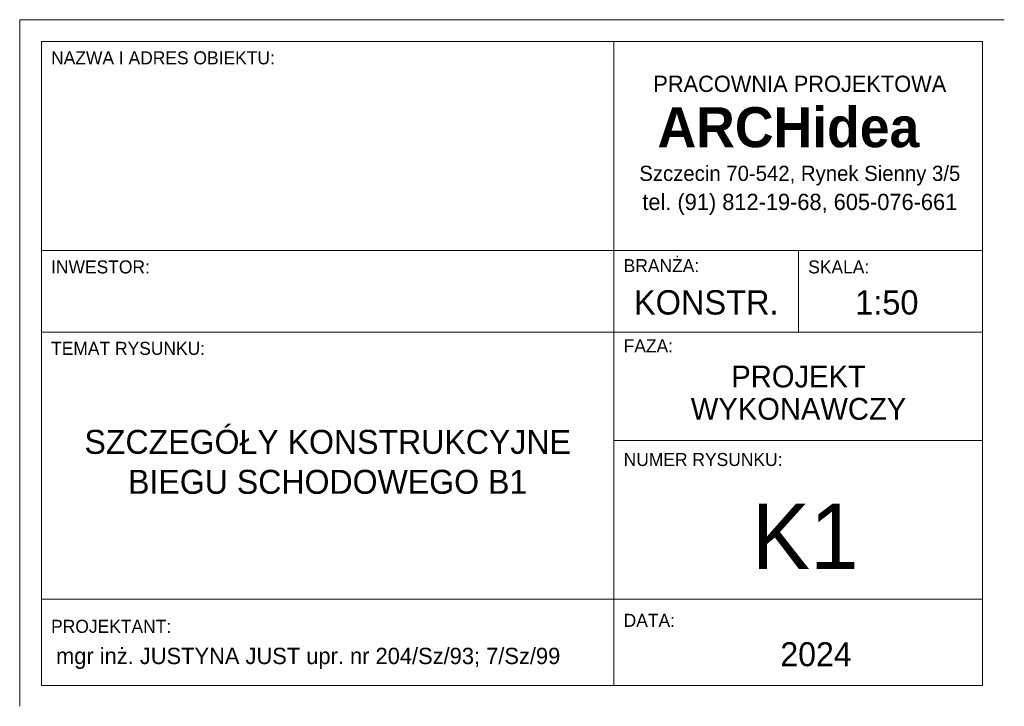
# Model space of a CAD drawing. Header units: centimetres. Extents: x -18863 to 41892, y -11949 to 36189.
# Tile 17 of 19: x 4536 to 9053, y 19239 to 22389. Entities that reach past the tile are written whole.
import ezdxf

# ---------------------------------------------------------------- set-up
doc = ezdxf.new("R2010")
doc.units = ezdxf.units.CM
doc.header["$MEASUREMENT"] = 0
doc.layers.add('07', color=7, linetype='Continuous', lineweight=13)
doc.layers.add('___ARKUSZE', color=7, linetype='Continuous')
doc.styles.add('GENERATED_STYLE_1', font='GOTHIC.TTF')
doc.styles.add('GENERATED_STYLE_2', font='arial.ttf')

msp = doc.modelspace()

# ---------------------------------------------------------------- linework, layer by layer
at = {"layer": '07', "color": 7, "linetype": 'Continuous', "lineweight": 13, "flags": 128}
for points in [[(9052.791, 22388.981), (4536.076, 22388.981), (4536.076, 19238.981)], [(4635.729, 21330.127), (8953.138, 21330.127)], [(8108.81, 20955.57), (8108.81, 21330.127)], [(4635.729, 20955.57), (8953.138, 20955.57)], [(7262.162, 20457.979), (8953.138, 20457.979)], [(4635.729, 19730.243), (8953.138, 19730.243)]]:
    msp.add_lwpolyline(points, dxfattribs=at)
for points in [[(4635.729, 19334.308), (8953.138, 19334.308), (8953.138, 22289.328), (4635.729, 22289.328)], [(7262.162, 19334.308), (4635.729, 19334.308), (4635.729, 22289.328), (7262.162, 22289.328)], [(8953.138, 19334.308), (7262.162, 19334.308), (7262.162, 22289.328), (8953.138, 22289.328)]]:
    msp.add_lwpolyline(points, close=True, dxfattribs=at)

# ---------------------------------------------------------------- texts
at = {"layer": '07', "color": 7, "linetype": 'Continuous', "lineweight": 13}
for s, insert, char_height, attachment_point, style in [('\\A1;{\\pql;\\fCentury Gothic|b0|i0|c238|p34;  NAZWA I ADRES OBIEKTU:}', (4635.729, 22183.251), 59.79173, 7, 'GENERATED_STYLE_2'), ('\\A1;{\\pql;\\fCentury Gothic|b1|i0|c238|p34;ARCHidea}', (7461.96, 21801.358), 183.68018, 7, 'GENERATED_STYLE_1'), ('\\A1;{\\pql;\\fCentury Gothic|b0|i0|c238|p34;  \\fCentury Gothic|b0|i0|c238|p34;INWESTOR\\fCentury Gothic|b0|i0|c238|p34;:}', (4635.729, 21224.05), 59.791726, 7, 'GENERATED_STYLE_2'), ('\\A1;{\\pql;\\fCentury Gothic|b0|i0|c238|p34;  \\fCentury Gothic|b0|i0|c238|p34;BRANŻA\\fCentury Gothic|b0|i0|c238|p34;:}', (7262.162, 21230.699), 59.791726, 7, 'GENERATED_STYLE_2'), ('\\A1;{\\pql;\\fCentury Gothic|b0|i0|c238|p34;  \\fCentury Gothic|b0|i0|c238|p34;SKALA\\fCentury Gothic|b0|i0|c238|p34;:}', (8108.81, 21224.05), 59.791726, 7, 'GENERATED_STYLE_2'), ('\\pxqc;\\A1;\\fCentury Gothic|b0|i0|c238|p34;\\P\\H2.8x;KONSTR.', (7685.486, 21034.739), 39.86115, 8, 'GENERATED_STYLE_2'), ('\\pxqc;\\A1;\\fCentury Gothic|b0|i0|c238|p34;\\P\\H2.8x;1:50', (8513.999, 21034.739), 39.86115, 8, 'GENERATED_STYLE_2'), ('\\A1;{\\pql;\\fCentury Gothic|b0|i0|c238|p34;  \\fCentury Gothic|b0|i0|c238|p34;FAZA\\fCentury Gothic|b0|i0|c238|p34;:}', (7262.162, 20862.63), 59.791726, 7, 'GENERATED_STYLE_2'), ('\\A1;{\\pql;\\fCentury Gothic|b0|i0|c238|p34;  TEMAT RYSUNKU:}', (4635.729, 20850.507), 59.79173, 7, 'GENERATED_STYLE_2'), ('{\\A1;\\fCentury Gothic|b0|i0|c238|p34;SZCZEGÓŁY KONSTRUKCYJNE\\PBIEGU SCHODOWEGO B1}', (5948.946, 20359.748), 110, 5, 'GENERATED_STYLE_2'), ('\\A1;{\\pql;\\fCentury Gothic|b0|i0|c238|p34;  \\fCentury Gothic|b0|i0|c238|p34;NUMER RYSUNKU\\fCentury Gothic|b0|i0|c238|p34;:}', (7262.162, 20340.472), 59.791726, 7, 'GENERATED_STYLE_2'), ('\\pxqc;\\A1;\\fCentury Gothic|b0|i0|c238|p34;K1', (8139.259, 19868.77), 300, 8, 'GENERATED_STYLE_2'), ('\\A1;{\\pql;\\fCentury Gothic|b0|i0|c238|p34;  \\fCentury Gothic|b0|i0|c238|p34;DATA\\fCentury Gothic|b0|i0|c238|p34;:}', (7262.162, 19603.456), 59.791726, 7, 'GENERATED_STYLE_2'), ('\\A1;{\\pql;\\fCentury Gothic|b0|i0|c238|p34;  PROJEKTANT:}', (4635.729, 19575.177), 59.79173, 7, 'GENERATED_STYLE_2'), ('\\pxqc;\\A1;\\fCentury Gothic|b0|i0|c238|p34; 2024', (8168.667, 19421.337), 110, 8, 'GENERATED_STYLE_2')]:
    msp.add_mtext(s, dxfattribs=dict(at, insert=insert, char_height=char_height, attachment_point=attachment_point, style=style))
at = {"layer": '07', "color": 7, "linetype": 'Continuous', "lineweight": 13, "attachment_point": 8, "style": 'GENERATED_STYLE_2'}
for s, insert, char_height, line_spacing_factor in [('\\A1;{\\pqc;\\fCentury Gothic|b0|i0|c238|p34;PRACOWNIA PROJEKTOWA\\P\\pqc;\\fCentury Gothic|b0|i0|c238|p34;\\P\\pqc;\\fCentury Gothic|b0|i0|c238|p34;\\P\\pqc;\\fCentury Gothic|b0|i0|c238|p34;\\H0.933333x;Szczecin 70-542, Rynek Sienny 3/5\\P\\pqc;\\fCentury Gothic|b0|i0|c238|p34;\\H1.071429x;tel. (91) 812-19-68, 605-076-661}', (8114.624, 21493.21), 74.73966, 1.105532), ('\\pxqc;\\A1;\\fCentury Gothic|b0|i0|c238|p34;PROJEKT \\PWYKONAWCZY', (8108.81, 20552.11), 100, 0.891436)]:
    msp.add_mtext(s, dxfattribs=dict(at, insert=insert, char_height=char_height, line_spacing_factor=line_spacing_factor))
at = {"layer": '___ARKUSZE', "linetype": 'Continuous', "insert": (4702.755, 19409.954), "char_height": 75, "attachment_point": 7, "style": 'GENERATED_STYLE_1'}
msp.add_mtext('mgr inż. JUSTYNA JUST upr. nr 204/Sz/93; 7/Sz/99 ', dxfattribs=at)

doc.saveas('drawing.dxf')
